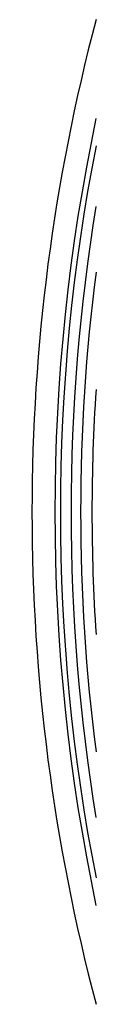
# Model space of a CAD drawing. Header units: millimetres. Extents: x 0 to 594, y 0 to 420.
# Tile 25 of 34: x 504.25 to 505.04, y 338.648 to 350.795. Entities that reach past the tile are written whole.
import ezdxf

# ---------------------------------------------------------------- set-up
doc = ezdxf.new("R2010")
doc.units = ezdxf.units.MM
doc.header["$LTSCALE"] = 32.67
doc.layers.get('0').update_dxf_attribs({"linetype": 'CONTINUOUS'})
doc.layers.add('AXES_REF', color=7, linetype='CONTINUOUS')

msp = doc.modelspace()

# ---------------------------------------------------------------- linework, layer by layer
at = {"color": 7, "linetype": 'Continuous'}
for radius, start, end in [(23.39, 168.8696, 191.1304), (23.14, 172.654, 187.346), (23, 176.2296, 183.7704)]:
    msp.add_arc((527.99, 344.722), radius, start, end, dxfattribs=at)
at = {"color": 9, "linetype": 'Continuous'}
msp.add_arc((527.99, 344.722), 23.258, 170.6714, 189.3286, dxfattribs=at)
at = {"layer": 'AXES_REF', "color": 7, "linetype": 'Continuous'}
msp.add_arc((527.99, 344.722), 23.74, 165.1778, 194.8222, dxfattribs=at)
at = {"layer": 'AXES_REF', "color": 9, "linetype": 'Continuous'}
msp.add_arc((527.99, 344.722), 23.458, 168.0593, 191.9407, dxfattribs=at)

doc.saveas('drawing.dxf')
